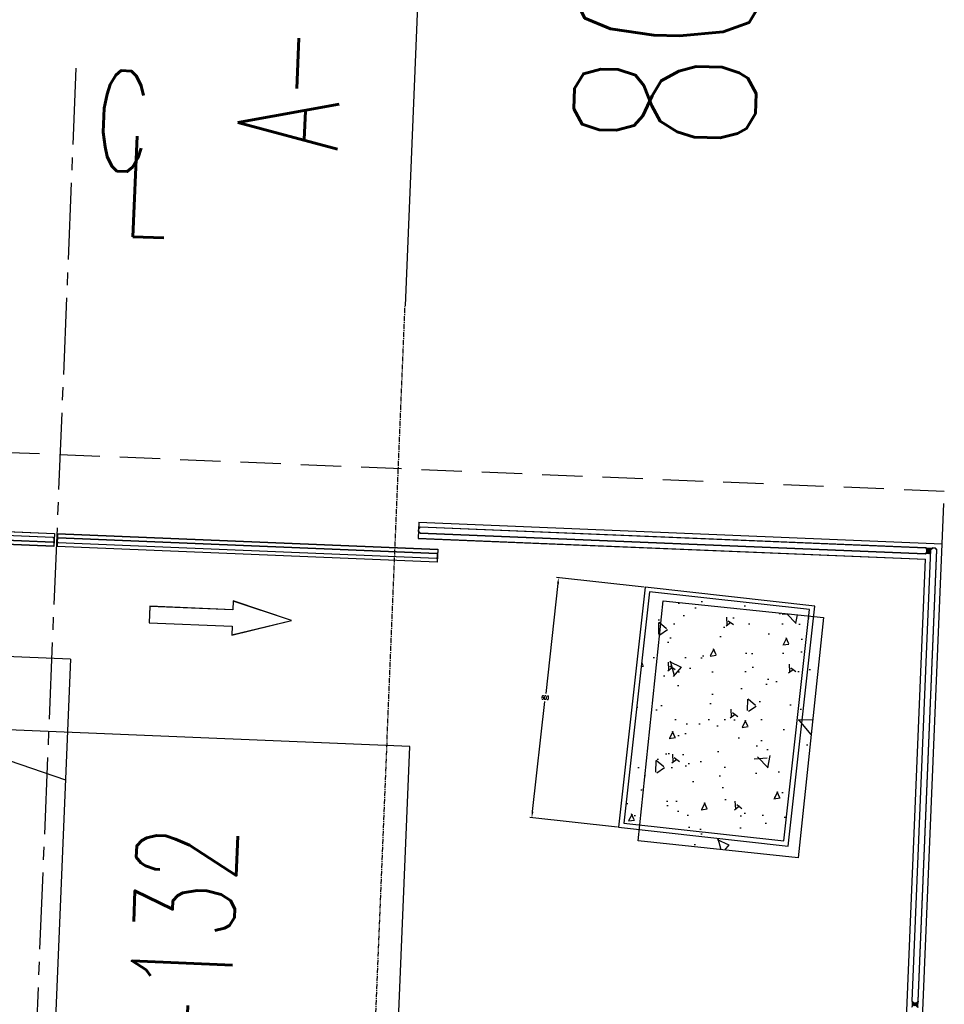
# Model space of a CAD drawing. Header units: millimetres. Extents: x 941089 to 2922714, y 799810 to 1997150.
# Tile 8 of 99: x 972062 to 974360, y 936687 to 939133. Entities that reach past the tile are written whole.
import ezdxf
from ezdxf.enums import TextEntityAlignment as Align

# ---------------------------------------------------------------- set-up
doc = ezdxf.new("R2010")
doc.units = ezdxf.units.MM
doc.header["$LTSCALE"] = 10
doc.header["$PDMODE"] = 3
doc.header["$PDSIZE"] = 5
for name, pattern in [('DASHDOT', [1, 0.5, -0.25, 0, -0.25]), ('L-PL-00$0$CENTER', [2, 1.25, -0.25, 0.25, -0.25]), ('L-PL-00$0$CENTER2', [28.575, 19.05, -3.175, 3.175, -3.175]), ('L-PL-00$0$DASHED', [0.75, 0.5, -0.25]), ('L-PL-00$0$HIDDEN', [0.375, 0.25, -0.125])]:
    doc.linetypes.add(name, pattern=pattern)
doc.layers.get('DEFPOINTS').update_dxf_attribs({"color": 21})
for name, color, linetype in [('COLS-00$0$CONC-SECTION', 6, 'Continuous'), ('COLS-00$0$HATCH', 22, 'Continuous'), ('L-PL-00$0$CENTRELINE', 1, 'L-PL-00$0$CENTER2'), ('L-PL-00$0$HIDDEN', 22, 'L-PL-00$0$HIDDEN'), ('L-PL-00$0$SYMBOL', 6, 'Continuous'), ('L-PL-00$0$WINDOW', 2, 'Continuous'), ('L-PL-00$0$ZZ-BLOCK', 2, 'Continuous'), ('L-PL-00$0$ZZ-DOOR-NO', 2, 'Continuous'), ('L-PL-00$0$ZZ-SECTION MARKS', 6, 'Continuous'), ('REVISION', 1, 'DASHDOT')]:
    doc.layers.add(name, color=color, linetype=linetype)
doc.styles.add('L-PL-00$0$STANDARD', font='romans.shx', dxfattribs={"width": 0.6})
doc.styles.add('L-PL-00$0$SYMBOLS', font='ROMANS.SHX')
doc.dimstyles.new('L-PL-00$0$HAF small', dxfattribs={"dimtxt": 10, "dimasz": 15, "dimexe": 5, "dimexo": 3, "dimgap": 5, "dimtad": 1, "dimtih": 1, "dimtoh": 1, "dimdec": 1, "dimdsep": 46, "dimtxsty": 'L-PL-00$0$STANDARD', "dimcen": 2.5, "dimclrd": 256, "dimclre": 256, "dimclrt": 256, "dimadec": 1, "dimazin": 2, "dimtfac": 1, "dimtdec": 1, "dimtofl": 0, "dimtmove": 0, "dimatfit": 3, "dimfxl": 0, "dimlwd": -1, "dimlwe": -1, "dimarcsym": 0})

# ---------------------------------------------------------------- blocks, each defined once
blk = doc.blocks.new('COLS-00')
at = {"layer": 'COLS-00$0$HATCH'}
h = blk.add_hatch(dxfattribs=at)
h.set_pattern_fill('AR-CONC', color=256, scale=2, angle=80.3916, style=0)
h.set_pattern_definition([(134.01248, (116140.58, 2068349), (69.7123, 359.0563), [38.1, -419.1]), (79.01248, (116140.58, 2068349), (-387.38121, -30.24219), [30.48, -335.28]), (184.46348, (116146.4, 2068378.9), (-317.66704, 328.81524), [32.38, -356.18]), (130.19668, (116039.54, 2068359.6), (140.17945, 530.42939), [57.15, -628.65]), (180.64808, (116051.2, 2068403.8), (-442.62338, 523.83705), [48.57, -534.27]), (75.19648, (116039.54, 2068359.6), (-442.62243, 523.8377), [45.72, -502.92]), (105.01248, (116070.1, 2068407.47), (235.0457, 280.240523), [38.1, -419.1]), (50.01248, (116070.1, 2068407.47), (-353.47294, 161.35572), [30.48, -335.28]), (155.46388, (116089.7, 2068430.82), (-118.428145, 441.5955), [32.38, -356.18]), (121.51248, (116140.58, 2068349), (-167.543166, 23.783691), [0, -331.216, 0, -340.36, 0, -336.55]), (91.51248, (116140.58, 2068349), (-185.327944, 153.810314), [0, -194.056, 0, -323.596, 0, -128.27]), (51.51248, (116128.76, 2068236.33), (39.682392, 268.506648), [0, -127, 0, -396.24, 0, -525.78]), (41.51248, (116123.46, 2068185.8), (-19.672306, 299.946735), [0, -165.1, 0, -263.144, 0, -373.38])])
h.paths.add_polyline_path([(973598.8, 937092.3), (973661.3, 937689), (974059.2, 937647.3), (973996.6, 937050.6)])
at = {"layer": 'COLS-00$0$CONC-SECTION'}
blk.add_lwpolyline([(973598.8, 937092.3), (973661.3, 937689), (974059.2, 937647.3), (973996.6, 937050.6)], close=True, dxfattribs=at)
blk = doc.blocks.new('L-PL-00$0$sym5')
for p, q in [((0, 15), (-10, 15)), ((-10, 15), (0, 12)), ((0, 15), (0, 0))]:
    blk.add_line(p, q)
at = {"linetype": 'Continuous', "style": 'L-PL-00$0$SYMBOLS', "flags": 1}
blk.add_attdef('DT-RV0', (-3.89, 13.897), '', height=0.5, dxfattribs=at)
at = {"color": 2, "style": 'L-PL-00$0$STANDARD', "width": 0.65}
blk.add_attdef('SYM5', text='', height=2.5, rotation=90, dxfattribs=at).set_placement((3.09, 7.372), align=Align.MIDDLE)
at = {"color": 7, "style": 'L-PL-00$0$STANDARD', "width": 0.65}
blk.add_attdef('SYM5', text='', height=4.51, dxfattribs=at).set_placement((-6.223, 6.602), align=Align.MIDDLE)
blk = doc.blocks.new('*D652')
for p, q in [((-1063836.2, -750821.3), (-1064054.4, -750806)), ((-1064050.5, -750821.4), (-1064069.6, -751095.6)), ((-1064090.2, -751390), (-1064071, -751115.8)), ((-1063878, -751419.8), (-1064096.2, -751404.6))]:
    blk.add_line(p, q)
for points in [[(-1064053, -750821.2), (-1064048, -750821.5), (-1064049.4, -750806.4)], [(-1064092.7, -751389.8), (-1064087.7, -751390.1), (-1064091.2, -751404.9)]]:
    blk.add_solid(points)
at = {"layer": 'DEFPOINTS', "color": 0}
for p in [(-1063833.2, -750821.5, 0), (-1064091.2, -751404.9), (-1063875, -751420, 0)]:
    blk.add_point(p, dxfattribs=at)
at = {"insert": (-1064070.3, -751105.7), "char_height": 10, "attachment_point": 5, "style": 'L-PL-00$0$STANDARD'}
blk.add_mtext('600', dxfattribs=at)
blk = doc.blocks.new('L-PL-00$0$A$C3B291501')
h = blk.add_hatch()
h.set_pattern_fill('ANSI37', color=251, angle=2.36954, style=0)
h.set_pattern_definition([(132.630462, (-12874.184, -1556.5718), (2.3359653, 2.15032345), []), (42.630462, (-12874.184, -1556.5718), (2.15032345, -2.3359653), [])])
h.paths.add_polyline_path([(-1278.66, 2511.42), (-1278.66, 2500.67, 0.1412406), (-1292.41, 2500.17), (-1288.66, 2503.92), (-1288.66, 2511.42), (-1292.41, 2515.17, 0.1428482), (-1274.91, 2515.17)])
h = blk.add_hatch()
h.set_pattern_fill('AR-CONC', color=251, angle=47.36954, style=0)
h.set_pattern_definition([(95, (15756.11, -109268.43), (140.09465, 117.55338), [19.05, -209.55]), (40, (15756.1, -109268.43), (-160.0179, 110.177), [15.24, -167.64]), (145.451, (15767.78, -109258.63), (-19.92216, 227.73024), [16.19, -178.09]), (91.1842, (15720.19, -109232.5), (221.41024, 161.9534), [28.575, -314.325]), (141.6356, (15738.64, -109219), (-7.08614, 342.82643), [24.285, -267.135]), (36.184, (15720.2, -109232.5), (-7.0856, 342.8264), [22.86, -251.46]), (66, (15747.13, -109223.53), (179.52055, 34.89527), [19.05, -209.55]), (11, (15747.13, -109223.53), (-86.53993, 173.9412), [15.24, -167.64]), (116.4514, (15762.09, -109220.62), (92.98004, 208.83646), [16.19, -178.09]), (82.5, (15756.11, -109268.43), (-57.60547, 61.973414), [0, -165.608, 0, -170.18, 0, -168.275]), (52.5, (15756.11, -109268.43), (-23.58973, 118.087), [0, -97.028, 0, -161.798, 0, -64.135]), (12.5, (15716.06, -109308.48), (99.927863, 91.826196), [0, -63.5, 0, -198.12, 0, -262.89]), (2.5, (15698.1, -109326.44), (86.7639, 122.72239), [0, -82.55, 0, -131.572, 0, -186.69])])
h.paths.add_polyline_path([(-2012.6, 1800.67), (-1613.58, 1772.81), (-1573.31, 2349.4), (-1972.34, 2377.27)])
h = blk.add_hatch()
h.set_pattern_fill('ANSI37', color=251, angle=-87.63046, style=0)
h.set_pattern_definition([(225, (108643.0123, -20698.3355), (-2.24506403, 2.24506403), []), (135, (108643.0123, -20698.3355), (2.24506403, 2.24506403), [])])
edge = h.paths.add_edge_path()
edge.add_arc((-1302.25, 1380.55), 24.84, 341.84987, 378.15013, ccw=False)
edge.add_line((-1278.65, 1372.81), (-1274.9, 1376.56))
edge.add_line((-1274.9, 1376.56), (-1267.4, 1376.56))
edge.add_line((-1267.4, 1376.56), (-1263.65, 1372.81))
edge.add_line((-1263.65, 1372.81), (-1264.55, 1376.52))
edge.add_line((-1264.55, 1376.52), (-1264.88, 1380.55))
edge.add_line((-1264.88, 1380.55), (-1264.63, 1384.09))
edge.add_line((-1264.63, 1384.09), (-1263.65, 1388.31))
edge.add_line((-1263.65, 1388.31), (-1267.4, 1384.56))
edge.add_line((-1267.4, 1384.56), (-1274.9, 1384.56))
edge.add_line((-1274.9, 1384.56), (-1278.65, 1388.31))
edge.add_line((-1278.65, 1388.31), (-1278.65, 1388.29))
for p, q in [((-2552.2, 2526.69), (-1251.17, 2526.69)), ((-2552.2, 2526.69), (-2552.2, 2486.69)), ((-1251.17, 250.43), (-1251.17, 2526.69)), ((-2552.2, 2486.69), (-1291.17, 2486.69)), ((-1291.17, 250.43), (-1291.17, 2486.69)), ((-3456.3, 2461.17, 0), (-3456.3, 2429.17, 0)), ((-3448.3, 2461.17, 0), (-3448.3, 2429.17, 0))]:
    blk.add_line(p, q)
at = {"color": 5}
for p, q in [((-2552.2, 2515.17, 0), (-2552.2, 2515.17, 0)), ((-2548.45, 2515.17, 0), (-2552.2, 2511.42, 0)), ((-2552.2, 2503.92, 0), (-2552.2, 2511.42, 0)), ((-2548.45, 2500.17, 0), (-2552.2, 2503.92, 0)), ((-2548.45, 2515.17, 0), (-1292.41, 2515.17)), ((-2548.44, 2500.17, 0), (-1292.41, 2500.17)), ((-1292.41, 2515.17), (-1288.66, 2511.42)), ((-1292.41, 2515.17), (-1288.66, 2511.42)), ((-1292.41, 2500.17), (-1288.66, 2503.92)), ((-1292.41, 2500.17), (-1288.66, 2503.92)), ((-1288.66, 2503.92), (-1288.66, 2511.42)), ((-1288.66, 2511.42), (-1288.66, 2503.92)), ((-1278.66, 2511.42), (-1274.91, 2515.17)), ((-1278.65, 1388.29), (-1278.66, 2511.42)), ((-1267.41, 2515.17), (-1274.91, 2515.17)), ((-1263.66, 2511.42), (-1267.41, 2515.17)), ((-1263.65, 1388.29), (-1263.66, 2511.42)), ((-3458.55, 2451.17, 0), (-4399.45, 2451.17, 0)), ((-3458.55, 2451.17, 0), (-3456.3, 2448.92, 0)), ((-3456.3, 2441.42, 0), (-3456.3, 2448.92, 0)), ((-3446.05, 2451.17, 0), (-3448.3, 2448.92, 0)), ((-3448.3, 2441.42, 0), (-3448.3, 2448.92, 0)), ((-3446.05, 2451.17, 0), (-2504.95, 2451.17, 0)), ((-2504.95, 2451.17, 0), (-2502.7, 2448.92, 0)), ((-2502.7, 2441.42, 0), (-2502.7, 2448.92, 0)), ((-3458.55, 2439.17, 0), (-4399.45, 2439.17, 0)), ((-3458.55, 2439.17, 0), (-3456.3, 2441.42, 0)), ((-3446.05, 2439.17, 0), (-3448.3, 2441.42, 0)), ((-3446.05, 2439.17, 0), (-2504.95, 2439.17, 0)), ((-2504.95, 2439.17, 0), (-2502.7, 2441.42, 0)), ((-1278.65, 1388.31), (-1274.9, 1384.56)), ((-1274.9, 1384.56), (-1267.4, 1384.56)), ((-1263.65, 1388.31), (-1267.4, 1384.56))]:
    blk.add_line(p, q, dxfattribs=at)
at = {"elevation": 0}
for points in [[(-3456.3, 2429.17), (-4401.7, 2429.17), (-4401.7, 2461.17), (-3456.3, 2461.17)], [(-3448.3, 2461.17), (-2502.7, 2461.17), (-2502.7, 2429.17), (-3448.3, 2429.17)]]:
    blk.add_lwpolyline(points, dxfattribs=at)
at = {"color": 251}
for points in [[(-2025.41, 1789.54), (-1602.44, 1760), (-1560.64, 2358.54), (-1983.61, 2388.08)], [(-2012.6, 1800.67), (-1613.58, 1772.81), (-1573.31, 2349.4), (-1972.34, 2377.27)], [(-2012.6, 1800.67), (-1613.58, 1772.81), (-1573.31, 2349.4), (-1972.34, 2377.27)]]:
    blk.add_lwpolyline(points, close=True, dxfattribs=at)
at = {"color": 5}
blk.add_lwpolyline([(-3211.97, 2249.23), (-3005.32, 2249.23), (-3005.32, 2227.46), (-2858.6, 2269.56), (-3005.32, 2311.67), (-3005.32, 2289.9), (-3211.97, 2289.9)], close=True, dxfattribs=at)
at = {"color": 251}
for centre, radius, start, end in [((-1283.65, 2545.17), 31.25, 253.72198, 286.24038), ((-1284.67, 2476.57), 24.84, 75.99288, 108.15013), ((-1302.25, 1380.55), 24.84, 341.84987, 18.15013), ((-1240.04, 1380.55), 24.84, 161.84987, 198.15013)]:
    blk.add_arc(centre, radius, start, end, dxfattribs=at)
at = {"color": 6}
dim = blk.add_aligned_dim(p1=(-1983.61, 2388.08), p2=(-2025.41, 1789.54), distance=-216.79, dimstyle='L-PL-00$0$HAF small', dxfattribs=at)
dim.commit()
dim.dimension.update_dxf_attribs({"geometry": '*D652', "text_midpoint": (-2220.78, 2103.91, 0), "insert": (1061849.57, 753209.57)})
blk = doc.blocks.new('L-PL-00')
at = {"layer": 'L-PL-00$0$WINDOW'}
h = blk.add_hatch(dxfattribs=at)
h.set_pattern_fill('ANSI37', color=22, angle=0.003, style=0)
h.set_pattern_definition([(130.2639, (962572.524, 934230.514), (2.4227653, 2.0520315), []), (40.2639, (962572.524, 934230.514), (2.0520315, -2.4227653), [])])
h.paths.add_polyline_path([(974326.1, 937816.2), (974325.7, 937805.5, 0.141241), (974311.9, 937805.6), (974315.8, 937809.2), (974316.1, 937816.6), (974312.5, 937820.5, 0.142848), (974330, 937819.8)])
at = {"layer": 'L-PL-00$0$CENTRELINE', "color": 21}
blk.add_line((972202.1, 939012.5), (971988.5, 933844.3), dxfattribs=at)
at = {"layer": 'L-PL-00$0$HIDDEN', "color": 2, "linetype": 'Continuous'}
blk.add_lwpolyline([(971183.7, 936202.8), (972982.2, 936128.5), (973031.7, 937327.4), (971233.2, 937401.8)], close=True, dxfattribs=at)
at = {"layer": 'L-PL-00$0$SYMBOL', "color": 2, "linetype": 'L-PL-00$0$CENTER'}
blk.add_line((972900.8, 935546), (973019.7, 938421.4), dxfattribs=at)
at = {"layer": 'L-PL-00$0$WINDOW', "color": 251, "linetype": 'L-PL-00$0$DASHED', "ltscale": 20}
for p, q in [((974359.6, 937960.8), (969961.1, 938142.5)), ((974354.2, 937830.4), (974359.6, 937960.8))]:
    blk.add_line(p, q, dxfattribs=at)
at = {"layer": 'L-PL-00$0$WINDOW', "color": 22}
for p, q in [((972145.6, 937846, 0), (971205.5, 937884.9, 0)), ((972145.1, 937834.1, 0), (971205, 937872.9, 0)), ((973053.4, 937861.3, 0), (973053.7, 937868.8, 0)), ((973057, 937857.4, 0), (973053.4, 937861.3, 0)), ((973057.6, 937872.4, 0), (973053.7, 937868.8, 0)), ((973053.8, 937872.6, 0), (973053.8, 937872.6, 0)), ((973057, 937857.4, 0), (974311.9, 937805.6)), ((973057.6, 937872.4, 0), (974312.5, 937820.5)), ((972157.6, 937833.5, 0), (973097.9, 937794.7, 0)), ((972158.1, 937845.5, 0), (973098.4, 937806.7, 0)), ((974279.8, 936694.1), (974326.1, 937816.2)), ((974294.8, 936693.4), (974341.1, 937815.6)), ((974311.9, 937805.6), (974315.8, 937809.2)), ((974311.9, 937805.6), (974315.8, 937809.2)), ((974312.5, 937820.5), (974316.1, 937816.6)), ((974312.5, 937820.5), (974316.1, 937816.6)), ((974315.8, 937809.2), (974316.1, 937816.6)), ((974316.1, 937816.6), (974315.8, 937809.2)), ((974326.1, 937816.2), (974330, 937819.8)), ((974337.5, 937819.5), (974330, 937819.8)), ((974341.1, 937815.6), (974337.5, 937819.5))]:
    blk.add_line(p, q, dxfattribs=at)
at = {"layer": 'L-PL-00$0$WINDOW'}
for p, q in [((973054.3, 937884.1), (973052.7, 937844.1)), ((973054.3, 937884.1), (974354.2, 937830.3)), ((972148.3, 937855.9, 0), (972147, 937824, 0)), ((972156.3, 937855.6, 0), (972155, 937823.6, 0)), ((973052.7, 937844.1), (974312.6, 937792)), ((974260.2, 935556), (974354.2, 937830.3)), ((974220.3, 935557.7), (974312.6, 937792))]:
    blk.add_line(p, q, dxfattribs=at)
at = {"layer": 'L-PL-00$0$WINDOW', "color": 5}
for p, q in [((972145.1, 937834.1, 0), (972147.5, 937836.2, 0)), ((972145.6, 937846, 0), (972147.8, 937843.7, 0)), ((972147.5, 937836.2, 0), (972147.8, 937843.7, 0)), ((972155.5, 937835.9, 0), (972155.8, 937843.4, 0)), ((972157.6, 937833.5, 0), (972155.5, 937835.9, 0)), ((972158.1, 937845.5, 0), (972155.8, 937843.4, 0)), ((973098.4, 937806.7, 0), (973100.6, 937804.3, 0)), ((973097.9, 937794.7, 0), (973100.3, 937796.8, 0)), ((973100.3, 937796.8, 0), (973100.6, 937804.3, 0))]:
    blk.add_line(p, q, dxfattribs=at)
at = {"layer": 'L-PL-00$0$WINDOW', "elevation": 0}
for points in [[(972147, 937824), (971202.4, 937863), (971203.7, 937895), (972148.3, 937855.9)], [(972156.3, 937855.6), (973101.1, 937816.6), (973099.7, 937784.6), (972155, 937823.6)]]:
    blk.add_lwpolyline(points, dxfattribs=at)
at = {"layer": 'L-PL-00$0$WINDOW', "color": 21}
blk.add_lwpolyline([(972383.6, 937634.1), (972590.1, 937625.6), (972589.2, 937603.8), (972737.6, 937639.8), (972592.7, 937687.9), (972591.8, 937666.2), (972385.3, 937674.7)], close=True, dxfattribs=at)
at = {"layer": 'L-PL-00$0$WINDOW', "color": 22}
for centre, radius, start, end in [((974318.7, 937781.7), 24.8, 73.6263, 105.7836), ((974322.5, 937850.2), 31.3, 251.3554, 283.8738)]:
    blk.add_arc(centre, radius, start, end, dxfattribs=at)
at = {"layer": 'L-PL-00$0$SYMBOL', "color": 6}
ref = blk.add_blockref('L-PL-00$0$sym5', (973019.7, 938421.4), dxfattribs=dict(at, xscale=-100.0000000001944, yscale=100.0999999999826, zscale=100, rotation=357.6334380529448))
ref.add_attrib('SYM5', '80', dxfattribs={"layer": '0', "color": 7, "height": 451.47, "rotation": 88.4869, "style": 'L-PL-00$0$STANDARD', "width": 0.649351}).set_placement((973668.8, 939055.9), align=Align.MIDDLE)
ref.add_attrib('SYM5', 'A-155', dxfattribs={"layer": '0', "color": 2, "height": 250, "rotation": 87.6316, "style": 'L-PL-00$0$STANDARD', "width": 0.65065}).set_placement((972741.4, 939171.4), align=Align.MIDDLE)
at = {"layer": 'L-PL-00$0$ZZ-BLOCK', "rotation": 357.6334380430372}
blk.add_blockref('L-PL-00$0$A$C3B291501', (975500, 935254.7), dxfattribs=at)
at = {"layer": 'L-PL-00$0$ZZ-SECTION MARKS', "color": 6}
ref = blk.add_blockref('L-PL-00$0$sym5', (972126.2, 936043.7), dxfattribs=dict(at, xscale=100.0000000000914, yscale=100.0999999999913, zscale=100, rotation=357.6334380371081))
ref.add_attrib('SYM5', '67', dxfattribs={"layer": '0', "color": 7, "height": 451.47, "rotation": 86.7799, "style": 'L-PL-00$0$STANDARD', "width": 0.649351}).set_placement((971531.7, 936729.7), align=Align.MIDDLE)
ref.add_attrib('SYM5', 'A-132', dxfattribs={"layer": '0', "color": 2, "height": 250, "rotation": 87.6353, "style": 'L-PL-00$0$STANDARD', "width": 0.65065}).set_placement((972465.4, 936768.3), align=Align.MIDDLE)
at = {"layer": 'L-PL-00$0$ZZ-DOOR-NO', "char_height": 250, "width": 3345.861, "attachment_point": 1, "rotation": 357.6238, "style": 'L-PL-00$0$STANDARD'}
for s, insert in [('C', (972256.4, 939008.5)), ('L', (972328, 938844.4))]:
    blk.add_mtext(s, dxfattribs=dict(at, insert=insert))

msp = doc.modelspace()

# ---------------------------------------------------------------- block references
at = {"layer": 'REVISION'}
for name in ['L-PL-00', 'COLS-00']:
    msp.add_blockref(name, (0, 0), dxfattribs=at)

doc.saveas('drawing.dxf')
